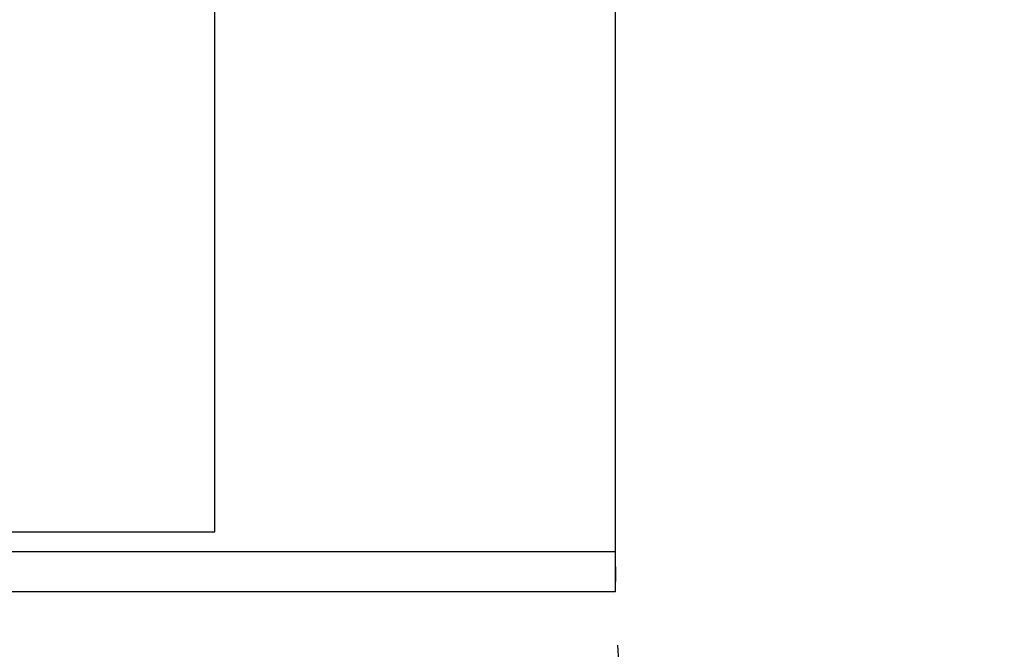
# Model space of a CAD drawing. Header units: millimetres. Extents: x 28600 to 181045, y -399112 to -163690.
# Tile 75 of 256: x 59379 to 59428, y -197929 to -197898. Entities that reach past the tile are written whole.
import ezdxf

# ---------------------------------------------------------------- set-up
doc = ezdxf.new("R2010")
doc.units = ezdxf.units.MM
doc.linetypes.add('HIDDEN', pattern=[9.525, 6.35, -3.175])
doc.layers.get('0').update_dxf_attribs({"color": 8})
for name, color, linetype in [('!! 0_ Istn-sciany', 8, 'Continuous'), ('!! 2 ZABUDOWA GK-MDF', 8, 'Continuous'), ('!! 2_Drzwi - nowe remont', 8, 'Continuous'), ('!! 2_LEGENDA', 8, 'Continuous')]:
    doc.layers.add(name, color=color, linetype=linetype)

# ---------------------------------------------------------------- blocks, each defined once
blk = doc.blocks.new('drzwi giszet')
at = {"linetype": 'HIDDEN'}
blk.add_arc((68617.39, -194499.265), 90, 88.08979, 179.99999, dxfattribs=at)

msp = doc.modelspace()

# ---------------------------------------------------------------- linework, layer by layer
at = {"layer": '!! 0_ Istn-sciany'}
msp.add_lwpolyline([(59372.56735, -197923.12813), (59388.56735, -197923.12813), (59388.56735, -197777.12813), (59372.56735, -197777.12813)], dxfattribs=at)
at = {"layer": '!! 2 ZABUDOWA GK-MDF'}
for points in [[(59408.56735, -197926.12813), (59408.56735, -197819.12813)], [(59408.56735, -197924.12813), (59372.56735, -197924.12813)], [(59408.56735, -197926.12813), (59372.56735, -197926.12813)]]:
    msp.add_lwpolyline(points, dxfattribs=at)
at = {"layer": '!! 2_LEGENDA'}
msp.add_lwpolyline([(59372.56735, -197923.12813), (59388.56735, -197923.12813), (59388.56735, -197777.12813), (59372.56735, -197777.12813)], dxfattribs=at)

# ---------------------------------------------------------------- block references
at = {"layer": '!! 2_Drzwi - nowe remont', "xscale": -1, "rotation": 180}
msp.add_blockref('drzwi giszet', (-9118.82229, -392423.39361), dxfattribs=at)

doc.saveas('drawing.dxf')
